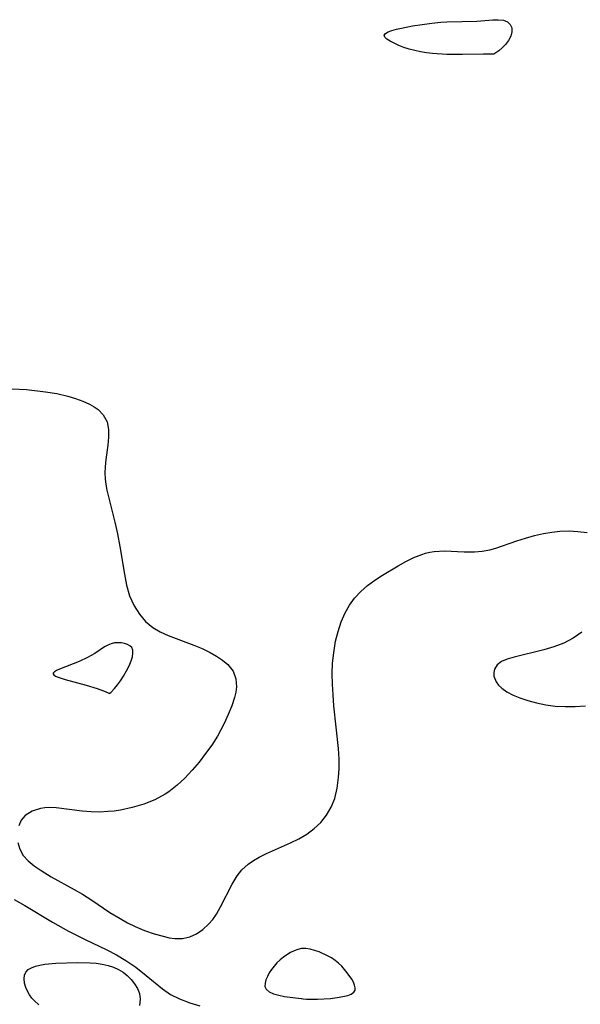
# Model space of a CAD drawing. Header units: inches. Extents: x 1073367 to 1082519, y 1569854 to 1574957.
# Tile 6 of 256: x 1073805 to 1073892, y 1572562 to 1572716. Entities that reach past the tile are written whole.
import ezdxf

# ---------------------------------------------------------------- set-up
doc = ezdxf.new("R2010")
doc.units = ezdxf.units.IN
doc.header["$MEASUREMENT"] = 0
doc.layers.add('CGG_CurvaNivelLidar_v1', color=7, linetype='Continuous', lineweight=30, true_color=0x008008)

msp = doc.modelspace()

# ---------------------------------------------------------------- linework, layer by layer
at = {"layer": 'CGG_CurvaNivelLidar_v1'}
for points in [[(1073878.5, 1572710.2804, 63.5), (1073878.3422, 1572710.3108, 63.5), (1073877.0321, 1572710.3233, 63.5), (1073873.7255, 1572710.2427, 63.5), (1073871.2693, 1572710.2529, 63.5), (1073869.0555, 1572710.3879, 63.5), (1073868.1031, 1572710.5027, 63.5), (1073867.1846, 1572710.6607, 63.5), (1073866.2889, 1572710.8552, 63.5), (1073865.4233, 1572711.0868, 63.5), (1073864.5653, 1572711.3675, 63.5), (1073863.7637, 1572711.6771, 63.5), (1073863.0354, 1572712.0033, 63.5), (1073862.4049, 1572712.3356, 63.5), (1073861.906, 1572712.6647, 63.5), (1073861.5835, 1572712.9813, 63.5), (1073861.4966, 1572713.2754, 63.5), (1073861.6886, 1572713.5372, 63.5), (1073862.1071, 1572713.7737, 63.5), (1073862.6917, 1572713.9907, 63.5), (1073863.3966, 1572714.1923, 63.5), (1073864.1876, 1572714.381, 63.5), (1073865.9335, 1572714.7236, 63.5), (1073868.9474, 1572715.1644, 63.5), (1073870.3545, 1572715.3057, 63.5), (1073871.2991, 1572715.3623, 63.5), (1073875.9574, 1572715.4771, 63.5), (1073878.465, 1572715.6659, 63.5), (1073879.3239, 1572715.6877, 63.5), (1073880.1173, 1572715.6215, 63.5), (1073880.7841, 1572715.369, 63.5), (1073881.1898, 1572714.9588, 63.5), (1073881.4202, 1572714.4079, 63.5), (1073881.4588, 1572713.7683, 63.5), (1073881.2936, 1572713.0905, 63.5), (1073880.9461, 1572712.4391, 63.5), (1073880.4716, 1572711.8262, 63.5), (1073879.9364, 1572711.2799, 63.5), (1073879.4054, 1572710.8278, 63.5), (1073878.9615, 1572710.5072, 63.5), (1073878.6404, 1572710.3166, 63.5)], [(1073818.5, 1572610.411, 63.5), (1073818.7474, 1572610.5867, 63.5), (1073819.3672, 1572611.2236, 63.5), (1073819.8185, 1572611.7764, 63.5), (1073820.2908, 1572612.4288, 63.5), (1073820.7575, 1572613.1495, 63.5), (1073821.2214, 1572613.9559, 63.5), (1073821.6246, 1572614.7591, 63.5), (1073821.9412, 1572615.5141, 63.5), (1073822.1444, 1572616.175, 63.5), (1073822.2208, 1572616.7185, 63.5), (1073822.1953, 1572617.1973, 63.5), (1073822.0429, 1572617.5986, 63.5), (1073821.7632, 1572617.889, 63.5), (1073821.3787, 1572618.1042, 63.5), (1073820.9217, 1572618.2541, 63.5), (1073820.4173, 1572618.3427, 63.5), (1073819.8856, 1572618.3684, 63.5), (1073819.3432, 1572618.3238, 63.5), (1073818.8044, 1572618.1964, 63.5), (1073818.2957, 1572617.9852, 63.5), (1073817.7964, 1572617.7079, 63.5), (1073816.2916, 1572616.7035, 63.5), (1073815.1423, 1572616.0345, 63.5), (1073813.8411, 1572615.4435, 63.5), (1073810.7509, 1572614.2312, 63.5), (1073810.2869, 1572614.012, 63.5), (1073809.9409, 1572613.7985, 63.5), (1073809.7631, 1572613.5909, 63.5), (1073809.7523, 1572613.5197, 63.5), (1073809.8645, 1572613.3321, 63.5), (1073810.1437, 1572613.1532, 63.5), (1073810.5481, 1572612.9806, 63.5), (1073811.6125, 1572612.6462, 63.5), (1073814.9244, 1572611.7306, 63.5), (1073816.6534, 1572611.1941, 63.5), (1073817.8679, 1572610.7429, 63.5), (1073818.4534, 1572610.466, 63.5)], [(1073848.5, 1572562.8091, 63.5), (1073848.5565, 1572562.7721, 63.5), (1073848.8109, 1572562.7278, 63.5), (1073849.3733, 1572562.6839, 63.5), (1073851.0623, 1572562.6832, 63.5), (1073853.1098, 1572562.8143, 63.5), (1073854.1197, 1572562.9299, 63.5), (1073855.0383, 1572563.0795, 63.5), (1073855.8022, 1572563.2642, 63.5), (1073856.3536, 1572563.4858, 63.5), (1073856.7417, 1572563.7583, 63.5), (1073856.9587, 1572564.1002, 63.5), (1073856.9811, 1572564.462, 63.5), (1073856.8774, 1572564.8741, 63.5), (1073856.6802, 1572565.3229, 63.5), (1073856.4144, 1572565.7973, 63.5), (1073855.7098, 1572566.8263, 63.5), (1073854.8544, 1572567.8361, 63.5), (1073854.375, 1572568.3047, 63.5), (1073853.8569, 1572568.731, 63.5), (1073853.2704, 1572569.1208, 63.5), (1073852.6512, 1572569.465, 63.5), (1073851.3069, 1572570.0751, 63.5), (1073850.6228, 1572570.3154, 63.5), (1073849.9383, 1572570.496, 63.5), (1073849.2589, 1572570.5969, 63.5), (1073848.5899, 1572570.5908, 63.5), (1073847.9905, 1572570.4707, 63.5), (1073847.4044, 1572570.2573, 63.5), (1073846.8318, 1572569.9713, 63.5), (1073846.2742, 1572569.6284, 63.5), (1073845.7345, 1572569.2398, 63.5), (1073845.2176, 1572568.813, 63.5), (1073844.7308, 1572568.3524, 63.5), (1073844.2843, 1572567.8594, 63.5), (1073843.8863, 1572567.3324, 63.5), (1073843.5407, 1572566.7859, 63.5), (1073843.2498, 1572566.2336, 63.5), (1073843.0211, 1572565.6891, 63.5), (1073842.8688, 1572565.1679, 63.5), (1073842.8472, 1572564.6774, 63.5), (1073843.0416, 1572564.2326, 63.5), (1073843.5183, 1572563.8365, 63.5), (1073844.2092, 1572563.5305, 63.5), (1073845.0332, 1572563.2998, 63.5), (1073845.9114, 1572563.1303, 63.5)]]:
    msp.add_polyline3d(points, close=True, dxfattribs=at)
for points in [[(1073803.3675, 1572658.0358, 63.5), (1073805.5671, 1572657.8982, 63.5), (1073808.5568, 1572657.5567, 63.5), (1073810.3476, 1572657.2717, 63.5), (1073812.0668, 1572656.8978, 63.5), (1073813.2731, 1572656.541, 63.5), (1073814.4053, 1572656.1191, 63.5), (1073815.4464, 1572655.6388, 63.5), (1073816.1648, 1572655.2331, 63.5), (1073816.8039, 1572654.7798, 63.5), (1073817.5856, 1572653.9876, 63.5), (1073818.1959, 1572652.8899, 63.5), (1073818.4195, 1572651.6506, 63.5), (1073818.4102, 1572650.4821, 63.5), (1073818.2904, 1572649.2349, 63.5), (1073817.9904, 1572646.9918, 63.5), (1073817.8772, 1572645.8373, 63.5), (1073817.8402, 1572644.9031, 63.5), (1073817.8692, 1572643.9669, 63.5), (1073817.9673, 1572643.09, 63.5), (1073818.127, 1572642.2188, 63.5), (1073819.4126, 1572637.1949, 63.5), (1073819.8138, 1572635.3799, 63.5), (1073820.1821, 1572633.3833, 63.5), (1073820.8907, 1572629.0686, 63.5), (1073821.2319, 1572627.3489, 63.5), (1073821.7112, 1572625.7103, 63.5), (1073822.0425, 1572624.9005, 63.5), (1073822.4295, 1572624.1239, 63.5), (1073823.2362, 1572622.8416, 63.5), (1073824.1974, 1572621.6992, 63.5), (1073825.3203, 1572620.7358, 63.5), (1073826.4631, 1572620.0495, 63.5), (1073827.7075, 1572619.4834, 63.5), (1073831.7217, 1572617.988, 63.5), (1073833.0433, 1572617.4455, 63.5), (1073834.276, 1572616.8569, 63.5), (1073835.303, 1572616.2827, 63.5), (1073836.2361, 1572615.6556, 63.5), (1073837.0454, 1572614.9653, 63.5), (1073837.867, 1572613.9318, 63.5), (1073838.3272, 1572612.7454, 63.5), (1073838.3991, 1572611.4878, 63.5), (1073838.2885, 1572610.6656, 63.5), (1073838.0868, 1572609.816, 63.5), (1073837.6584, 1572608.5007, 63.5), (1073837.1129, 1572607.1448, 63.5), (1073836.4784, 1572605.7651, 63.5), (1073835.9715, 1572604.759, 63.5), (1073835.4176, 1572603.7597, 63.5), (1073834.5445, 1572602.3815, 63.5), (1073833.5826, 1572601.0379, 63.5), (1073832.5561, 1572599.7292, 63.5), (1073831.4701, 1572598.4502, 63.5), (1073830.3303, 1572597.2326, 63.5), (1073829.1249, 1572596.104, 63.5), (1073827.837, 1572595.0981, 63.5), (1073827.262, 1572594.7182, 63.5), (1073825.6399, 1572593.8452, 63.5), (1073823.9174, 1572593.1528, 63.5), (1073822.1269, 1572592.6171, 63.5), (1073820.2953, 1572592.2278, 63.5), (1073819.3097, 1572592.0807, 63.5), (1073818.3218, 1572591.98, 63.5), (1073817.0149, 1572591.9239, 63.5), (1073815.7188, 1572591.9526, 63.5), (1073814.2883, 1572592.0738, 63.5), (1073810.2437, 1572592.5692, 63.5), (1073809.2577, 1572592.6149, 63.5), (1073808.444, 1572592.5761, 63.5), (1073807.795, 1572592.4813, 63.5), (1073806.4531, 1572592.0623, 63.5), (1073805.3665, 1572591.353, 63.5), (1073804.7781, 1572590.6303, 63.5), (1073804.3826, 1572589.78, 63.5)], [(1073804.2468, 1572587.1841, 63.5), (1073804.5552, 1572586.1271, 63.5), (1073805.0944, 1572585.1403, 63.5), (1073805.8554, 1572584.2838, 63.5), (1073806.8051, 1572583.5037, 63.5), (1073807.8906, 1572582.763, 63.5), (1073809.456, 1572581.8109, 63.5), (1073813.0519, 1572579.8316, 63.5), (1073814.3594, 1572579.069, 63.5), (1073815.7942, 1572578.1462, 63.5), (1073818.6346, 1572576.2424, 63.5), (1073820.2053, 1572575.2846, 63.5), (1073821.3742, 1572574.6378, 63.5), (1073822.5515, 1572574.0555, 63.5), (1073824.0473, 1572573.4296, 63.5), (1073825.5234, 1572572.9165, 63.5), (1073826.9473, 1572572.5036, 63.5), (1073827.8615, 1572572.2869, 63.5), (1073828.7552, 1572572.1524, 63.5), (1073829.9584, 1572572.1595, 63.5), (1073831.1241, 1572572.4081, 63.5), (1073832.1772, 1572572.8826, 63.5), (1073833.1565, 1572573.557, 63.5), (1073834.0519, 1572574.3967, 63.5), (1073834.6873, 1572575.152, 63.5), (1073835.2624, 1572575.9769, 63.5), (1073835.9169, 1572577.1129, 63.5), (1073837.7099, 1572580.6719, 63.5), (1073838.5023, 1572581.945, 63.5), (1073839.2414, 1572582.8755, 63.5), (1073840.2321, 1572583.788, 63.5), (1073841.0612, 1572584.369, 63.5), (1073841.9547, 1572584.8884, 63.5), (1073843.1091, 1572585.4656, 63.5), (1073846.8482, 1572587.1065, 63.5), (1073848.1312, 1572587.7362, 63.5), (1073849.3834, 1572588.4763, 63.5), (1073850.543, 1572589.3252, 63.5), (1073851.5787, 1572590.2946, 63.5), (1073852.4785, 1572591.4212, 63.5), (1073853.2083, 1572592.6678, 63.5), (1073853.7579, 1572594.0163, 63.5), (1073854.1527, 1572595.6261, 63.5), (1073854.3681, 1572597.3181, 63.5), (1073854.4466, 1572598.7227, 63.5), (1073854.4461, 1572600.1553, 63.5), (1073854.3519, 1572601.8265, 63.5), (1073853.6487, 1572608.5278, 63.5), (1073853.4979, 1572610.2327, 63.5), (1073853.3984, 1572611.9109, 63.5), (1073853.3726, 1572613.5806, 63.5), (1073853.4397, 1572615.1921, 63.5), (1073853.5994, 1572616.7833, 63.5), (1073853.9043, 1572618.6039, 63.5), (1073854.2807, 1572620.1366, 63.5), (1073854.7701, 1572621.6129, 63.5), (1073855.3848, 1572623.0158, 63.5), (1073856.0689, 1572624.2152, 63.5), (1073856.875, 1572625.3212, 63.5), (1073857.8349, 1572626.3529, 63.5), (1073858.9005, 1572627.2818, 63.5), (1073860.0394, 1572628.1194, 63.5), (1073861.2267, 1572628.8954, 63.5), (1073863.6616, 1572630.3635, 63.5), (1073864.8869, 1572631.049, 63.5), (1073866.1153, 1572631.6598, 63.5), (1073867.352, 1572632.1592, 63.5), (1073867.9438, 1572632.3453, 63.5), (1073868.6271, 1572632.5097, 63.5), (1073869.3183, 1572632.6172, 63.5), (1073870.8968, 1572632.7039, 63.5), (1073874.0175, 1572632.5716, 63.5), (1073875.5909, 1572632.5547, 63.5), (1073876.8054, 1572632.6458, 63.5), (1073878.0051, 1572632.8533, 63.5), (1073878.963, 1572633.1136, 63.5), (1073882.2452, 1572634.2636, 63.5), (1073883.6045, 1572634.7098, 63.5), (1073884.994, 1572635.1096, 63.5), (1073886.4081, 1572635.4359, 63.5), (1073887.6756, 1572635.6435, 63.5), (1073888.9468, 1572635.7718, 63.5), (1073890.3794, 1572635.8205, 63.5), (1073891.7831, 1572635.7594, 63.5), (1073893.2107, 1572635.5706, 63.5)], [(1073892.3774, 1572620.0162, 63.5), (1073891.0153, 1572619.0887, 63.5), (1073889.554, 1572618.3222, 63.5), (1073888.0291, 1572617.7138, 63.5), (1073886.4439, 1572617.2465, 63.5), (1073881.7935, 1572616.1231, 63.5), (1073880.7326, 1572615.8123, 63.5), (1073879.8404, 1572615.4199, 63.5), (1073879.1729, 1572614.8951, 63.5), (1073878.7492, 1572614.2448, 63.5), (1073878.6188, 1572613.7127, 63.5), (1073878.64, 1572613.1534, 63.5), (1073878.9924, 1572612.2449, 63.5), (1073879.3715, 1572611.7491, 63.5), (1073879.8647, 1572611.284, 63.5), (1073880.6824, 1572610.7113, 63.5), (1073881.6438, 1572610.1978, 63.5), (1073882.7188, 1572609.741, 63.5), (1073883.9485, 1572609.3215, 63.5), (1073885.3207, 1572608.9552, 63.5), (1073886.7562, 1572608.671, 63.5), (1073888.2381, 1572608.479, 63.5), (1073889.7858, 1572608.3878, 63.5), (1073891.354, 1572608.3926, 63.5), (1073892.9309, 1572608.4828, 63.5)], [(1073803.654, 1572578.2416, 63), (1073805.3417, 1572577.2983, 63), (1073809.6512, 1572574.7148, 63), (1073812.135, 1572573.3215, 63), (1073814.7719, 1572571.9929, 63), (1073818.1596, 1572570.3851, 63), (1073819.6586, 1572569.5985, 63), (1073821.1026, 1572568.7476, 63), (1073822.6988, 1572567.669, 63), (1073824.3149, 1572566.3964, 63), (1073826.837, 1572564.3215, 63), (1073828.1008, 1572563.4419, 63), (1073829.485, 1572562.7384, 63), (1073831.1115, 1572562.1317, 63), (1073832.6927, 1572561.6678, 63)], [(1073807.5226, 1572561.8255, 62.5), (1073806.8301, 1572562.4077, 62.5), (1073806.423, 1572562.8598, 62.5), (1073806.0733, 1572563.3443, 62.5), (1073805.7799, 1572563.8502, 62.5), (1073805.4834, 1572564.5267, 62.5), (1073805.2886, 1572565.1984, 62.5), (1073805.2065, 1572565.8404, 62.5), (1073805.2571, 1572566.4269, 62.5), (1073805.4703, 1572566.9284, 62.5), (1073805.8454, 1572567.3045, 62.5), (1073806.3597, 1572567.597, 62.5), (1073806.9786, 1572567.8239, 62.5), (1073807.6753, 1572567.9986, 62.5), (1073808.4292, 1572568.1307, 62.5), (1073810.1857, 1572568.3072, 62.5), (1073813.5581, 1572568.434, 62.5), (1073815.5187, 1572568.3873, 62.5), (1073816.4855, 1572568.3032, 62.5), (1073817.4334, 1572568.1643, 62.5), (1073818.3528, 1572567.9524, 62.5), (1073819.1719, 1572567.6739, 62.5), (1073819.95, 1572567.3199, 62.5), (1073820.6781, 1572566.8937, 62.5), (1073821.3425, 1572566.3932, 62.5), (1073821.9618, 1572565.7773, 62.5), (1073822.4895, 1572565.0901, 62.5), (1073822.9188, 1572564.3483, 62.5), (1073823.2307, 1572563.5621, 62.5), (1073823.3463, 1572562.6642, 62.5), (1073823.231, 1572561.7193, 62.5)]]:
    msp.add_polyline3d(points, dxfattribs=at)

doc.saveas('drawing.dxf')
